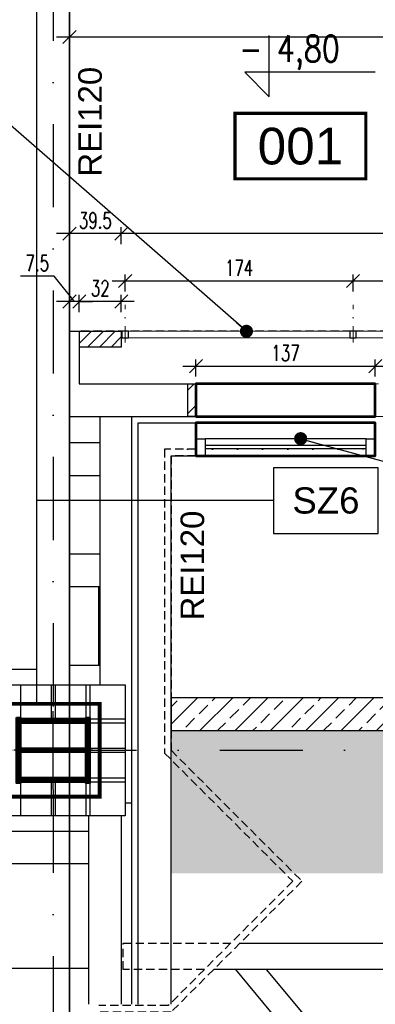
# Model space of a CAD drawing. Header units: centimetres. Extents: x -10729 to 23827, y -4437 to 19798.
# Tile 66 of 95: x 13434 to 13706, y 8406 to 9158. Entities that reach past the tile are written whole.
import ezdxf
from ezdxf.enums import TextEntityAlignment as Align

# ---------------------------------------------------------------- set-up
doc = ezdxf.new("R2010")
doc.units = ezdxf.units.CM
doc.header["$PDMODE"] = 35
doc.header["$PDSIZE"] = 0.1
for name, pattern in [('Kondygnacja  -0_5$0$DOT2', [3.175, 0, -3.175]), ('Kondygnacja  -0_5$0$HIDDEN', [9.525, 6.35, -3.175]), ('Osie rzutów$0$DASHDOT2', [12.7, 6.35, -3.175, 0, -3.175])]:
    doc.linetypes.add(name, pattern=pattern)
doc.layers.get('0').update_dxf_attribs({"color": 8})
doc.layers.get('DEFPOINTS').update_dxf_attribs({"color": 8})
for name, color, linetype, lineweight in [('ARCH_WIDOK', 8, 'Continuous', 13), ('Kondygnacja  -0_5$0$ARCH_INFO_WYMIARY', 8, 'Continuous', 9), ('Kondygnacja  -0_5$0$ARCH_WIDOK', 8, 'Continuous', 13), ('L_tabelka', 8, 'Continuous', 5)]:
    doc.layers.add(name, color=color, linetype=linetype, lineweight=lineweight)
for name, color, linetype in [('bgde_schem_opis', 2, 'Continuous'), ('KJP_KURTYNY ZASILANIE', 250, '05_kurtyna_zas'), ('Kondygnacja  -0_5$0$ARCH_GRUNT', 8, 'Continuous'), ('Kondygnacja  -0_5$0$ARCH_INFO_KOTY_WYSOKOŚCIOWE_IST', 8, 'Continuous'), ('Kondygnacja  -0_5$0$ARCH_INFO_ODPORNOŚĆ OGNIOWA', 8, 'Continuous'), ('Kondygnacja  -0_5$0$ARCH_INFO_OPISY', 8, 'Continuous'), ('Kondygnacja  -0_5$0$ARCH_INFO_OPISY_PRZEGRODY_IST', 8, 'Continuous'), ('Kondygnacja  -0_5$0$ARCH_KONSTRUKCJA_NIEWIDOCZNA', 8, 'Continuous'), ('Kondygnacja  -0_5$0$ARCH_MUROWANE', 8, 'Continuous'), ('Kondygnacja  -0_5$0$ARCH_MUROWANE_IST', 8, 'Continuous'), ('Kondygnacja  -0_5$0$ARCH_NIEWIDOK_IST', 8, 'Kondygnacja  -0_5$0$HIDDEN'), ('Kondygnacja  -0_5$0$ARCH_OKŁADZINA', 8, 'Continuous'), ('Kondygnacja  -0_5$0$ARCH_POMOCNICZE', 8, 'Continuous'), ('Kondygnacja  -0_5$0$ARCH_PROFILE', 8, 'Continuous'), ('Kondygnacja  -0_5$0$ARCH_SZKŁO', 8, 'Continuous'), ('Kondygnacja  -0_5$0$ARCH_SŁUPY', 8, 'Continuous'), ('Kondygnacja  -0_5$0$ARCH_WIDOK_IST', 8, 'Continuous'), ('Kondygnacja  -0_5$0$ARCH_WYBURZENIA', 8, 'Kondygnacja  -0_5$0$DOT2'), ('Kondygnacja  -0_5$0$ARCH_ŚLUSARKA_DRZWI', 8, 'Continuous'), ('Kondygnacja  -0_5$0$ARCH_ŻELBET', 8, 'Continuous'), ('Kondygnacja  -0_5$0$ARCH_ŻELBET_IST', 8, 'Continuous'), ('Kondygnacja -1$0$ARCH_INFO_OPISY', 8, 'Continuous'), ('Kondygnacja -1$0$ARCH_SZYNY', 8, 'Continuous'), ('Osie rzutów$0$ARCH_INFO_OSIE_IST', 8, 'Osie rzutów$0$DASHDOT2'), ('Osie rzutów$0$ARCH_INFO_OSIE_OPISY_IST', 8, 'Continuous'), ('Pomieszczenia -05$0$ARCH_INFO_AREA_ETYKIETY_200', 8, 'Continuous')]:
    doc.layers.add(name, color=color, linetype=linetype)
doc.styles.add('Arial', font='arial.ttf')
doc.styles.add('Kondygnacja  -0_5$0$Arial', font='arial.ttf')
doc.styles.add('Kondygnacja  -0_5$0$Romans', font='Romans.shx', dxfattribs={"width": 0.7})
doc.styles.add('Kondygnacja  -0_5$0$ROMANS-50-CM', font='romans.shx', dxfattribs={"width": 0.8, "height": 10})
doc.styles.add('Kondygnacja  -0_5$0$Standard', font='txt')
doc.styles.add('Kondygnacja -1$0$Standard', font='txt')
doc.styles.add('Pomieszczenia -05$0$Arial', font='arial.ttf')
doc.linetypes.add('05_kurtyna_zas', pattern='A,50,-15,["KPz",Standard,S=10,R=0,X=-10,Y=-7.5],-35', length=100)
doc.linetypes.add('Kondygnacja -1$0$SZYNA_LINE', pattern='A,12.7,-7.75,["SZYNA",Kondygnacja -1$0$Standard,S=2.54,R=0,X=-5.95,Y=-1.27],-7.75', length=28.2)
doc.dimstyles.new('Kondygnacja  -0_5$0$ISO-25', dxfattribs={"dimtxt": 2.5, "dimasz": 2.5, "dimexe": 1.25, "dimexo": 0.625, "dimtad": 1, "dimtxsty": 'Kondygnacja  -0_5$0$Standard', "dimcen": 2.5, "dimadec": 0, "dimazin": 0, "dimtfac": 1, "dimtmove": 0, "dimatfit": 3, "dimfxl": 1, "dimarcsym": 0})
doc.dimstyles.new('Kondygnacja  -0_5$0$Wymiary 1-100', dxfattribs={"dimtxt": 12, "dimasz": 10, "dimexe": 5, "dimexo": 0, "dimgap": 4, "dimtad": 1, "dimrnd": 0.5, "dimzin": 12, "dimdsep": 46, "dimtxsty": 'Kondygnacja  -0_5$0$Romans', "dimblk": 'Kondygnacja  -0_5$0$_Oblique', "dimcen": 10, "dimdle": 10, "dimclrt": 55, "dimazin": 0, "dimtfac": 1, "dimtmove": 1, "dimatfit": 3, "dimfxl": 8, "dimfxlon": 1, "dimtolj": 1, "dimtzin": 0, "dimarcsym": 0})
doc.dimstyles.new('Kondygnacja -1$0$ISO-25', dxfattribs={"dimtxt": 2.5, "dimasz": 2.5, "dimexe": 1.25, "dimexo": 0.625, "dimtad": 1, "dimtxsty": 'Kondygnacja -1$0$Standard', "dimcen": 2.5, "dimadec": 0, "dimazin": 0, "dimtfac": 1, "dimtmove": 0, "dimatfit": 3, "dimfxl": 1, "dimarcsym": 0})
pattern_1 = [(45, (12262.6883, 5363.0142), (-0.6735192, 0.6735192), [])]

# ---------------------------------------------------------------- blocks, each defined once
blk = doc.blocks.new('Osie rzutów')
at = {"layer": 'Osie rzutów$0$ARCH_INFO_OSIE_IST', "ltscale": 10}
for p, q in [((13460, 12510), (13460, 4623.26)), ((13460, 8570), (13460, 8630)), ((4436.04, 8600), (15156.54, 8600)), ((13490, 8600), (13430, 8600))]:
    blk.add_line(p, q, dxfattribs=at)
blk = doc.blocks.new('Kondygnacja  -0_5$0$_Oblique')
at = {"color": 0, "linetype": 'ByBlock', "lineweight": -2}
blk.add_line((-0.5, -0.5), (0.5, 0.5), dxfattribs=at)
blk = doc.blocks.new('*D246')
at = {"layer": 'DEFPOINTS', "color": 0}
for p in [(13472.5, 9170), (14080, 9170), (13472.5, 9144.77)]:
    blk.add_point(p, dxfattribs=at)
at = {"layer": 'Kondygnacja  -0_5$0$ARCH_INFO_WYMIARY', "color": 0, "lineweight": -2}
for p, q in [((13472.5, 9152.77), (13472.5, 9139.77)), ((14080, 9152.77), (14080, 9139.77)), ((14090, 9144.77), (13462.5, 9144.77))]:
    blk.add_line(p, q, dxfattribs=at)
at = {"layer": 'Kondygnacja  -0_5$0$ARCH_INFO_WYMIARY', "color": 0, "lineweight": -2, "xscale": 10, "yscale": 10, "zscale": 10, "rotation": 180}
blk.add_blockref('Kondygnacja  -0_5$0$_Oblique', (13472.5, 9144.77), dxfattribs=at)
at = {"layer": 'Kondygnacja  -0_5$0$ARCH_INFO_WYMIARY', "color": 0, "lineweight": -2, "xscale": 10, "yscale": 10, "zscale": 10}
blk.add_blockref('Kondygnacja  -0_5$0$_Oblique', (14080, 9144.77), dxfattribs=at)
at = {"layer": 'Kondygnacja  -0_5$0$ARCH_INFO_WYMIARY', "color": 55, "insert": (13776.25, 9154.77), "char_height": 12, "attachment_point": 5, "style": 'Kondygnacja  -0_5$0$Romans'}
blk.add_mtext('\\A1;607.5', dxfattribs=at)
blk = doc.blocks.new('Kondygnacja  -0_5$0$_Dot')
at = {"color": 0, "linetype": 'ByBlock', "lineweight": -2}
blk.add_line((-0.5, 0), (-1, 0), dxfattribs=at)
at = {"color": 0, "linetype": 'ByBlock', "const_width": 0.5}
blk.add_lwpolyline([(-0.25, 0, 1), (0.25, 0, 1)], format="xyb", close=True, dxfattribs=at)
blk = doc.blocks.new('*D202')
at = {"layer": 'DEFPOINTS', "color": 0}
for p in [(13659.23, 8825), (13350.63, 8425.03), (13596.23, 8425.03)]:
    blk.add_point(p, dxfattribs=at)
at = {"layer": 'Kondygnacja  -0_5$0$ARCH_INFO_WYMIARY', "color": 0, "lineweight": -2}
for p, q in [((13350.63, 8835), (13350.63, 8415.03)), ((13358.63, 8825), (13345.63, 8825)), ((13358.63, 8425.03), (13345.63, 8425.03))]:
    blk.add_line(p, q, dxfattribs=at)
at = {"layer": 'Kondygnacja  -0_5$0$ARCH_INFO_WYMIARY', "color": 0, "lineweight": -2, "xscale": 10, "yscale": 10, "zscale": 10}
for p, rotation in [((13350.63, 8825), 90), ((13350.63, 8425.03), 270)]:
    blk.add_blockref('Kondygnacja  -0_5$0$_Oblique', p, dxfattribs=dict(at, rotation=rotation))
at = {"layer": 'Kondygnacja  -0_5$0$ARCH_INFO_WYMIARY', "color": 55, "insert": (13340.63, 8625.01), "char_height": 12, "attachment_point": 5, "rotation": 90, "style": 'Kondygnacja  -0_5$0$Romans'}
blk.add_mtext('\\A1;400', dxfattribs=at)
blk = doc.blocks.new('Pomieszczenia -05$0$etykieta_numer')
at = {"color": 0, "linetype": 'ByBlock', "const_width": 2.44}
blk.add_lwpolyline([(-50, -50), (-50, 0), (50, 0), (50, -50)], close=True, dxfattribs=at)
at = {"color": 0, "linetype": 'ByBlock', "style": 'Pomieszczenia -05$0$Arial'}
blk.add_attdef('AECAREA:NUMBER', text='', height=28, dxfattribs=at).set_placement((0, -25), align=Align.MIDDLE)
blk = doc.blocks.new('*D305')
at = {"layer": 'DEFPOINTS', "color": 0}
for p in [(13706, 8893.39), (13569, 8880), (13706, 8880)]:
    blk.add_point(p, dxfattribs=at)
at = {"layer": 'Kondygnacja  -0_5$0$ARCH_INFO_WYMIARY', "color": 0, "lineweight": -2}
for p, q in [((13569, 8885.39), (13569, 8898.39)), ((13706, 8885.39), (13706, 8898.39)), ((13559, 8893.39), (13716, 8893.39))]:
    blk.add_line(p, q, dxfattribs=at)
at = {"layer": 'Kondygnacja  -0_5$0$ARCH_INFO_WYMIARY', "color": 0, "lineweight": -2, "xscale": 10, "yscale": 10, "zscale": 10, "rotation": 180}
blk.add_blockref('Kondygnacja  -0_5$0$_Oblique', (13569, 8893.39), dxfattribs=at)
at = {"layer": 'Kondygnacja  -0_5$0$ARCH_INFO_WYMIARY', "color": 0, "lineweight": -2, "xscale": 10, "yscale": 10, "zscale": 10}
blk.add_blockref('Kondygnacja  -0_5$0$_Oblique', (13706, 8893.39), dxfattribs=at)
at = {"layer": 'Kondygnacja  -0_5$0$ARCH_INFO_WYMIARY', "color": 55, "insert": (13637.5, 8903.39), "char_height": 12, "attachment_point": 5, "style": 'Kondygnacja  -0_5$0$Romans'}
blk.add_mtext('\\A1;137', dxfattribs=at)
blk = doc.blocks.new('*D306')
at = {"layer": 'DEFPOINTS', "color": 0}
for p in [(13726, 8893.39), (13706, 8880), (13726, 8880)]:
    blk.add_point(p, dxfattribs=at)
at = {"layer": 'Kondygnacja  -0_5$0$ARCH_INFO_WYMIARY', "color": 0, "lineweight": -2}
for p, q in [((13716, 8893.39), (13721.1, 8910.39)), ((13721.1, 8910.39), (13742.7, 8910.39)), ((13706, 8885.39), (13706, 8898.39)), ((13726, 8885.39), (13726, 8898.39)), ((13696, 8893.39), (13736, 8893.39))]:
    blk.add_line(p, q, dxfattribs=at)
at = {"layer": 'Kondygnacja  -0_5$0$ARCH_INFO_WYMIARY', "color": 0, "lineweight": -2, "xscale": 10, "yscale": 10, "zscale": 10, "rotation": 180}
blk.add_blockref('Kondygnacja  -0_5$0$_Oblique', (13706, 8893.39), dxfattribs=at)
at = {"layer": 'Kondygnacja  -0_5$0$ARCH_INFO_WYMIARY', "color": 0, "lineweight": -2, "xscale": 10, "yscale": 10, "zscale": 10}
blk.add_blockref('Kondygnacja  -0_5$0$_Oblique', (13726, 8893.39), dxfattribs=at)
at = {"layer": 'Kondygnacja  -0_5$0$ARCH_INFO_WYMIARY', "color": 55, "insert": (13731.9, 8920.39), "char_height": 12, "attachment_point": 5, "style": 'Kondygnacja  -0_5$0$Romans'}
blk.add_mtext('\\A1;20', dxfattribs=at)
blk = doc.blocks.new('*D315')
at = {"layer": 'DEFPOINTS', "color": 0}
for p in [(13472.5, 8942.74), (13472.5, 8920), (13480, 8920)]:
    blk.add_point(p, dxfattribs=at)
at = {"layer": 'Kondygnacja  -0_5$0$ARCH_INFO_WYMIARY', "color": 0, "lineweight": -2}
for p, q in [((13460.72, 8962.06), (13435.12, 8962.06)), ((13476.25, 8942.74), (13460.72, 8962.06)), ((13472.5, 8942.74), (13462.5, 8942.74)), ((13472.5, 8934.74), (13472.5, 8947.74)), ((13480, 8942.74), (13472.5, 8942.74)), ((13480, 8942.74), (13472.5, 8942.74)), ((13480, 8934.74), (13480, 8947.74)), ((13480, 8942.74), (13490, 8942.74))]:
    blk.add_line(p, q, dxfattribs=at)
at = {"layer": 'Kondygnacja  -0_5$0$ARCH_INFO_WYMIARY', "color": 0, "lineweight": -2, "xscale": 10, "yscale": 10, "zscale": 10}
blk.add_blockref('Kondygnacja  -0_5$0$_Oblique', (13472.5, 8942.74), dxfattribs=at)
at = {"layer": 'Kondygnacja  -0_5$0$ARCH_INFO_WYMIARY', "color": 0, "lineweight": -2, "xscale": 10, "yscale": 10, "zscale": 10, "rotation": 180}
blk.add_blockref('Kondygnacja  -0_5$0$_Oblique', (13480, 8942.74), dxfattribs=at)
at = {"layer": 'Kondygnacja  -0_5$0$ARCH_INFO_WYMIARY', "color": 55, "insert": (13447.92, 8972.06), "char_height": 12, "attachment_point": 5, "style": 'Kondygnacja  -0_5$0$Romans'}
blk.add_mtext('\\A1;7.5', dxfattribs=at)
blk = doc.blocks.new('*D316')
at = {"layer": 'DEFPOINTS', "color": 0}
for p in [(13480, 8942.74), (13480, 8920), (13512, 8920)]:
    blk.add_point(p, dxfattribs=at)
at = {"layer": 'Kondygnacja  -0_5$0$ARCH_INFO_WYMIARY', "color": 0, "lineweight": -2}
for p, q in [((13522, 8942.74), (13470, 8942.74)), ((13480, 8934.74), (13480, 8947.74)), ((13512, 8934.74), (13512, 8947.74))]:
    blk.add_line(p, q, dxfattribs=at)
at = {"layer": 'Kondygnacja  -0_5$0$ARCH_INFO_WYMIARY', "color": 0, "lineweight": -2, "xscale": 10, "yscale": 10, "zscale": 10, "rotation": 180}
blk.add_blockref('Kondygnacja  -0_5$0$_Oblique', (13480, 8942.74), dxfattribs=at)
at = {"layer": 'Kondygnacja  -0_5$0$ARCH_INFO_WYMIARY', "color": 0, "lineweight": -2, "xscale": 10, "yscale": 10, "zscale": 10}
blk.add_blockref('Kondygnacja  -0_5$0$_Oblique', (13512, 8942.74), dxfattribs=at)
at = {"layer": 'Kondygnacja  -0_5$0$ARCH_INFO_WYMIARY', "color": 55, "insert": (13496, 8952.74), "char_height": 12, "attachment_point": 5, "style": 'Kondygnacja  -0_5$0$Romans'}
blk.add_mtext('\\A1;32', dxfattribs=at)
blk = doc.blocks.new('*D312')
at = {"layer": 'DEFPOINTS', "color": 0}
for p in [(13472.5, 8994.64), (13472.5, 8920), (13512, 8920)]:
    blk.add_point(p, dxfattribs=at)
at = {"layer": 'Kondygnacja  -0_5$0$ARCH_INFO_WYMIARY', "color": 0, "lineweight": -2}
for p, q in [((13522, 8994.64), (13462.5, 8994.64)), ((13472.5, 8986.64), (13472.5, 8999.64)), ((13512, 8986.64), (13512, 8999.64))]:
    blk.add_line(p, q, dxfattribs=at)
at = {"layer": 'Kondygnacja  -0_5$0$ARCH_INFO_WYMIARY', "color": 0, "lineweight": -2, "xscale": 10, "yscale": 10, "zscale": 10, "rotation": 180}
blk.add_blockref('Kondygnacja  -0_5$0$_Oblique', (13472.5, 8994.64), dxfattribs=at)
at = {"layer": 'Kondygnacja  -0_5$0$ARCH_INFO_WYMIARY', "color": 0, "lineweight": -2, "xscale": 10, "yscale": 10, "zscale": 10}
blk.add_blockref('Kondygnacja  -0_5$0$_Oblique', (13512, 8994.64), dxfattribs=at)
at = {"layer": 'Kondygnacja  -0_5$0$ARCH_INFO_WYMIARY', "color": 55, "insert": (13492.25, 9004.64), "char_height": 12, "attachment_point": 5, "style": 'Kondygnacja  -0_5$0$Romans'}
blk.add_mtext('\\A1;39.5', dxfattribs=at)
blk = doc.blocks.new('*D318')
at = {"layer": 'DEFPOINTS', "color": 0}
for p in [(13689, 8958.4), (13689, 8940.17), (13863, 8940.17)]:
    blk.add_point(p, dxfattribs=at)
at = {"layer": 'Kondygnacja  -0_5$0$ARCH_INFO_WYMIARY', "color": 0, "lineweight": -2}
for p, q in [((13873, 8958.4), (13679, 8958.4)), ((13689, 8950.4), (13689, 8963.4)), ((13863, 8950.4), (13863, 8963.4))]:
    blk.add_line(p, q, dxfattribs=at)
at = {"layer": 'Kondygnacja  -0_5$0$ARCH_INFO_WYMIARY', "color": 0, "lineweight": -2, "xscale": 10, "yscale": 10, "zscale": 10, "rotation": 180}
blk.add_blockref('Kondygnacja  -0_5$0$_Oblique', (13689, 8958.4), dxfattribs=at)
at = {"layer": 'Kondygnacja  -0_5$0$ARCH_INFO_WYMIARY', "color": 0, "lineweight": -2, "xscale": 10, "yscale": 10, "zscale": 10}
blk.add_blockref('Kondygnacja  -0_5$0$_Oblique', (13863, 8958.4), dxfattribs=at)
at = {"layer": 'Kondygnacja  -0_5$0$ARCH_INFO_WYMIARY', "color": 55, "insert": (13776, 8968.4), "char_height": 12, "attachment_point": 5, "style": 'Kondygnacja  -0_5$0$Romans'}
blk.add_mtext('\\A1;174', dxfattribs=at)
blk = doc.blocks.new('*D313')
at = {"layer": 'DEFPOINTS', "color": 0}
for p in [(13515, 8958.4), (13515, 8940.17), (13689, 8940.17)]:
    blk.add_point(p, dxfattribs=at)
at = {"layer": 'Kondygnacja  -0_5$0$ARCH_INFO_WYMIARY', "color": 0, "lineweight": -2}
for p, q in [((13699, 8958.4), (13505, 8958.4)), ((13515, 8950.4), (13515, 8963.4)), ((13689, 8950.4), (13689, 8963.4))]:
    blk.add_line(p, q, dxfattribs=at)
at = {"layer": 'Kondygnacja  -0_5$0$ARCH_INFO_WYMIARY', "color": 0, "lineweight": -2, "xscale": 10, "yscale": 10, "zscale": 10, "rotation": 180}
blk.add_blockref('Kondygnacja  -0_5$0$_Oblique', (13515, 8958.4), dxfattribs=at)
at = {"layer": 'Kondygnacja  -0_5$0$ARCH_INFO_WYMIARY', "color": 0, "lineweight": -2, "xscale": 10, "yscale": 10, "zscale": 10}
blk.add_blockref('Kondygnacja  -0_5$0$_Oblique', (13689, 8958.4), dxfattribs=at)
at = {"layer": 'Kondygnacja  -0_5$0$ARCH_INFO_WYMIARY', "color": 55, "insert": (13602, 8968.4), "char_height": 12, "attachment_point": 5, "style": 'Kondygnacja  -0_5$0$Romans'}
blk.add_mtext('\\A1;174', dxfattribs=at)
blk = doc.blocks.new('*D311')
at = {"layer": 'DEFPOINTS', "color": 0}
for p in [(13512, 8994.64), (13512, 8920), (14040, 8920)]:
    blk.add_point(p, dxfattribs=at)
at = {"layer": 'Kondygnacja  -0_5$0$ARCH_INFO_WYMIARY', "color": 0, "lineweight": -2}
for p, q in [((14050, 8994.64), (13502, 8994.64)), ((13512, 8986.64), (13512, 8999.64)), ((14040, 8986.64), (14040, 8999.64))]:
    blk.add_line(p, q, dxfattribs=at)
at = {"layer": 'Kondygnacja  -0_5$0$ARCH_INFO_WYMIARY', "color": 0, "lineweight": -2, "xscale": 10, "yscale": 10, "zscale": 10, "rotation": 180}
blk.add_blockref('Kondygnacja  -0_5$0$_Oblique', (13512, 8994.64), dxfattribs=at)
at = {"layer": 'Kondygnacja  -0_5$0$ARCH_INFO_WYMIARY', "color": 0, "lineweight": -2, "xscale": 10, "yscale": 10, "zscale": 10}
blk.add_blockref('Kondygnacja  -0_5$0$_Oblique', (14040, 8994.64), dxfattribs=at)
at = {"layer": 'Kondygnacja  -0_5$0$ARCH_INFO_WYMIARY', "color": 55, "insert": (13776, 8994.9), "char_height": 12, "attachment_point": 5, "style": 'Kondygnacja  -0_5$0$Romans'}
blk.add_mtext('\\A1;528\\P311', dxfattribs=at)
blk = doc.blocks.new('Kondygnacja -1$0$_Dot')
at = {"color": 0, "linetype": 'ByBlock', "lineweight": -2}
blk.add_line((-0.5, 0), (-1, 0), dxfattribs=at)
at = {"color": 0, "linetype": 'ByBlock', "const_width": 0.5}
blk.add_lwpolyline([(-0.25, 0, 1), (0.25, 0, 1)], format="xyb", close=True, dxfattribs=at)

msp = doc.modelspace()

# ---------------------------------------------------------------- hatches: boundary and pattern name
at = {"layer": 'Kondygnacja  -0_5$0$ARCH_GRUNT', "linetype": 'Continuous', "lineweight": 5}
h = msp.add_hatch(dxfattribs=at)
h.set_pattern_fill('EARTH', color=256, scale=15, angle=45, style=0)
h.paths.add_polyline_path([(1133.967, 11046.454), (2362.513, 12275), (4925, 12275), (4925, 14755), (7550.104, 14755), (8720.104, 13585), (9935, 13585), (9935, 12742), (10195, 12742), (10195, 12464.645), (10065.178, 12334.822), (10020.355, 12290), (11107.426, 12290), (13507.426, 9890), (14135, 9890), (14135, 8825), (14045, 8825), (14045, 8794.645), (13865.355, 8615), (13550, 8615), (13550, 8506), (14915, 8507.069), (14915, 8955.706), (14915, 9408.893), (14535, 9611.265), (14535, 10290), (13673.112, 10290), (11273.112, 12690), (10595, 12690), (10595, 13102), (10335, 13102), (10335, 13985), (8885.79, 13985), (7715.79, 15155), (4525, 15155), (4525, 12675), (2196.827, 12675), (851.124, 11329.297)])
at = {"layer": 'Kondygnacja  -0_5$0$ARCH_MUROWANE', "linetype": 'Continuous', "lineweight": -3}
h = msp.add_hatch(dxfattribs=at)
h.set_pattern_fill('ANSI31', color=256, scale=2, angle=360, style=0)
h.set_pattern_definition([(45, (30906.3224, 19296.4343), (-4.490128, 4.490128), [])])
h.paths.add_polyline_path([(13480, 8920), (13480, 8908), (13512, 8908), (13512, 8920)])
h = msp.add_hatch(dxfattribs=at)
h.set_pattern_fill('ANSI31', color=256, scale=4, style=0)
h.paths.add_polyline_path([(13562.5, 8855), (13569, 8855), (13569, 8880), (13562.5, 8880)])
at = {"layer": 'Kondygnacja  -0_5$0$ARCH_SŁUPY', "lineweight": 40}
h = msp.add_hatch(dxfattribs=at)
h.set_pattern_fill('ANSI31', color=256, scale=0.3, style=0)
h.set_pattern_definition(pattern_1)
h.paths.add_polyline_path([(13432, 8575), (13435, 8575), (13435, 8625), (13432, 8625)])
h = msp.add_hatch(dxfattribs=at)
h.set_pattern_fill('ANSI31', color=256, scale=0.3, style=0)
h.set_pattern_definition(pattern_1)
h.paths.add_polyline_path([(13485, 8621), (13485, 8624), (13435, 8624), (13435, 8621)])
h = msp.add_hatch(dxfattribs=at)
h.set_pattern_fill('ANSI31', color=256, scale=0.3, style=0)
h.set_pattern_definition(pattern_1)
h.paths.add_polyline_path([(13485, 8575), (13488, 8575), (13488, 8625), (13485, 8625)])
h = msp.add_hatch(dxfattribs=at)
h.set_pattern_fill('ANSI31', color=256, scale=0.3, style=0)
h.set_pattern_definition(pattern_1)
h.paths.add_polyline_path([(13485, 8598.5), (13485, 8601.5), (13435, 8601.5), (13435, 8598.5)])
h = msp.add_hatch(dxfattribs=at)
h.set_pattern_fill('ANSI31', color=256, scale=0.3, style=0)
h.set_pattern_definition(pattern_1)
h.paths.add_polyline_path([(13485, 8576), (13485, 8579), (13435, 8579), (13435, 8576)])
at = {"layer": 'Kondygnacja  -0_5$0$ARCH_ŻELBET', "linetype": 'Continuous', "lineweight": -3}
h = msp.add_hatch(dxfattribs=at)
h.set_pattern_fill('ANSI33', color=256, scale=3, style=0)
h.paths.add_polyline_path([(13865.355, 8615), (13855, 8640), (13550, 8640), (13550, 8615)], flags=0)

# ---------------------------------------------------------------- linework, layer by layer
for points in [[(13517.5, 8920), (13512.5, 8920), (13512.5, 8915), (13517.5, 8915)], [(13691.5, 8920), (13686.5, 8920), (13686.5, 8915), (13691.5, 8915)]]:
    msp.add_lwpolyline(points, close=True)
at = {"layer": 'ARCH_WIDOK', "linetype": 'Osie rzutów$0$DASHDOT2', "ltscale": 2}
for p, q in [((13515, 8911.351), (13515, 8940.169)), ((13689, 8911.351), (13689, 8940.169))]:
    msp.add_line(p, q, dxfattribs=at)
at = {"layer": 'ARCH_WIDOK'}
msp.add_line((14040, 8920), (13480, 8920), dxfattribs=at)
msp.add_lwpolyline([(14039.5, 8920), (13512.5, 8920), (13512.5, 8915), (14039.5, 8915)], close=True, dxfattribs=at)
at = {"layer": 'bgde_schem_opis', "color": 251, "lineweight": 35}
msp.add_lwpolyline([(12270, 9510), (13472.5, 9510), (13472.5, 8305), (12270, 8305)], close=True, dxfattribs=at)
at = {"layer": 'Kondygnacja  -0_5$0$ARCH_INFO_KOTY_WYSOKOŚCIOWE_IST'}
msp.add_lwpolyline([(13705.972, 9117.901), (13606.254, 9117.901), (13625.004, 9099.151), (13625.004, 9145.994)], dxfattribs=at)
at = {"layer": 'Kondygnacja  -0_5$0$ARCH_INFO_OPISY_PRZEGRODY_IST'}
msp.add_lwpolyline([(13628.291, 8790.672), (13628.291, 8765.672), (13708.291, 8765.672), (13708.291, 8815.672), (13628.291, 8815.672), (13628.291, 8790.672), (13447.5, 8790.672)], dxfattribs=at)
at = {"layer": 'Kondygnacja  -0_5$0$ARCH_KONSTRUKCJA_NIEWIDOCZNA'}
msp.add_lwpolyline([(13515, 8650), (13515, 8550), (13405, 8550), (13405, 8650)], close=True, dxfattribs=at)
for points in [[(13435, 8650), (13435, 8625)], [(13458.5, 8650), (13458.5, 8624)], [(13461.5, 8650), (13461.5, 8624)], [(13485, 8650), (13485, 8625)], [(13488, 8650), (13488, 8625)], [(13488, 8624), (13515, 8624)], [(13488, 8621), (13515, 8621)], [(13488, 8601.5), (13515, 8601.5)], [(13488, 8598.5), (13515, 8598.5)], [(13435, 8575), (13435, 8550)], [(13458.5, 8576), (13458.5, 8550)], [(13461.494, 8576), (13461.494, 8550)], [(13485, 8575), (13485, 8550)], [(13488, 8579), (13515, 8579)], [(13488, 8576), (13515, 8576)], [(13488, 8575), (13488, 8550)]]:
    msp.add_lwpolyline(points, dxfattribs=at)
at = {"layer": 'Kondygnacja  -0_5$0$ARCH_MUROWANE', "linetype": 'Continuous', "lineweight": -3}
for points in [[(13480, 8920), (13512, 8920), (13512, 8908), (13480, 8908)], [(13562.5, 8880), (13569, 8880), (13569, 8855), (13562.5, 8855)]]:
    msp.add_lwpolyline(points, dxfattribs=at)
at = {"layer": 'Kondygnacja  -0_5$0$ARCH_MUROWANE_IST', "ltscale": 4}
for p, q in [((13525, 8850), (13569, 8850)), ((13525, 8406), (13525, 8850)), ((13550, 8825), (13569, 8825)), ((13550, 8406), (13550, 8825)), ((13515, 8560), (13520, 8560))]:
    msp.add_line(p, q, dxfattribs=at)
msp.add_lwpolyline([(13569, 8850), (13569, 8825)], dxfattribs=at)
at = {"layer": 'Kondygnacja  -0_5$0$ARCH_NIEWIDOK_IST'}
msp.add_line((14040, 8920), (13480, 8920), dxfattribs=at)
for points in [[(13569, 8830), (13545.002, 8830), (13545.002, 8597.929), (13642.931, 8500), (13547.931, 8405), (13495.002, 8405)], [(13569, 8825), (13550, 8825), (13550.002, 8600), (13650.002, 8500), (13550.002, 8400), (13495.002, 8400)], [(13575.538, 8432.606), (13513.5, 8432.606), (13513.5, 8452.606), (13595.538, 8452.606)]]:
    msp.add_lwpolyline(points, dxfattribs=at)
at = {"layer": 'Kondygnacja  -0_5$0$ARCH_OKŁADZINA'}
msp.add_lwpolyline([(13487, 8538), (13398, 8538), (13398, 8662), (13447.5, 8662)], dxfattribs=at)
at = {"layer": 'Kondygnacja  -0_5$0$ARCH_POMOCNICZE'}
msp.add_lwpolyline([(14020, 8825), (14020, 8805), (13855, 8640), (13550, 8640), (13550, 8615), (13865.355, 8615), (14045, 8794.645), (14045, 8825)], close=True, dxfattribs=at)
at = {"layer": 'Kondygnacja  -0_5$0$ARCH_PROFILE'}
for points in [[(13576, 8838), (13576, 8825), (13569, 8825), (13569, 8838)], [(13706, 8838), (13706, 8825), (13699, 8825), (13699, 8838)]]:
    msp.add_lwpolyline(points, close=True, dxfattribs=at)
at = {"layer": 'Kondygnacja  -0_5$0$ARCH_SZKŁO'}
for points in [[(13699, 8832.75), (13576, 8832.75)], [(13699, 8830.25), (13576, 8830.25)]]:
    msp.add_lwpolyline(points, dxfattribs=at)
at = {"layer": 'Kondygnacja  -0_5$0$ARCH_SŁUPY', "lineweight": 40}
for p, q in [((13435, 8601.5), (13485, 8601.5)), ((13485, 8598.5), (13435, 8598.5))]:
    msp.add_line(p, q, dxfattribs=at)
at = {"layer": 'Kondygnacja  -0_5$0$ARCH_SŁUPY', "const_width": 3}
msp.add_lwpolyline([(13424.5, 8635.5), (13495.5, 8635.5), (13495.5, 8564.5), (13424.5, 8564.5)], close=True, dxfattribs=at)
at = {"layer": 'Kondygnacja  -0_5$0$ARCH_SŁUPY', "lineweight": 40}
for points in [[(13432, 8625), (13435, 8625), (13435, 8575), (13432, 8575)], [(13485, 8625), (13488, 8625), (13488, 8575), (13485, 8575)]]:
    msp.add_lwpolyline(points, close=True, dxfattribs=at)
for points in [[(13485, 8624), (13435, 8624)], [(13435, 8621), (13485, 8621)], [(13485, 8579), (13435, 8579)], [(13435, 8576), (13485, 8576)]]:
    msp.add_lwpolyline(points, dxfattribs=at)
at = {"layer": 'Kondygnacja  -0_5$0$ARCH_WIDOK', "linetype": 'Kondygnacja  -0_5$0$HIDDEN', "ltscale": 2}
msp.add_lwpolyline([(13562.5, 8880), (13752.5, 8880), (13752.5, 8855), (13562.5, 8855)], close=True, dxfattribs=at)
msp.add_lwpolyline([(13569, 8850), (13706, 8850)], dxfattribs=at)
at = {"layer": 'Kondygnacja  -0_5$0$ARCH_WIDOK'}
msp.add_lwpolyline([(13576, 8825), (13699, 8825)], dxfattribs=at)
at = {"layer": 'Kondygnacja  -0_5$0$ARCH_WIDOK_IST'}
for points in [[(13602.609, 8452.606), (13931.822, 8452.606), (13993.358, 8514.142), (14007.5, 8500), (13940.106, 8432.606), (13582.609, 8432.606)], [(13622.64, 8432.606), (13916.981, 8080), (13924.216, 8080), (13953.358, 8109.142), (13967.5, 8095), (13932.5, 8060), (13907.5, 8060), (13599.453, 8432.606)]]:
    msp.add_lwpolyline(points, dxfattribs=at)
at = {"layer": 'Kondygnacja  -0_5$0$ARCH_WYBURZENIA', "ltscale": 6}
for points in [[(13562.5, 8880), (13697.5, 8880)], [(13562.5, 8855), (13697.5, 8855)], [(13562.5, 8850), (13697.5, 8850)], [(13562.5, 8830), (13697.5, 8830)], [(13697.5, 8825), (13562.5, 8825)]]:
    msp.add_lwpolyline(points, dxfattribs=at)
at = {"layer": 'Kondygnacja  -0_5$0$ARCH_ŚLUSARKA_DRZWI'}
msp.add_line((13699, 8838), (13576, 8838), dxfattribs=at)
at = {"layer": 'Kondygnacja  -0_5$0$ARCH_ŻELBET', "linetype": 'Continuous', "lineweight": 30}
for p, q in [((13855, 8640), (13550, 8640)), ((13550, 8640), (13550, 8615)), ((13550, 8615), (13865.355, 8615))]:
    msp.add_line(p, q, dxfattribs=at)
at = {"layer": 'Kondygnacja  -0_5$0$ARCH_ŻELBET_IST', "ltscale": 4}
for p, q in [((13447.5, 8650), (13447.5, 9750)), ((13447.5, 8635.5), (13447.5, 9562)), ((13472.5, 8920), (13472.5, 9180)), ((13472.5, 8920), (13480, 8920)), ((13480, 8920), (13480, 8880)), ((13480, 8880), (13562.5, 8880)), ((13472.5, 8855), (13569, 8855)), ((13472.5, 8635.5), (13472.5, 8855)), ((13472.5, 8635.5), (13472.5, 8855)), ((13496, 8650), (13496, 8855)), ((13520, 8616), (13520, 8855)), ((13520, 8630), (13520, 8855)), ((13520, 8406), (13520, 8855)), ((13472.5, 8835), (13496, 8835)), ((13472.5, 8810), (13496, 8810)), ((13472.5, 8750), (13496, 8750)), ((13472.5, 8725), (13496, 8725)), ((13472.5, 8725), (13495, 8725)), ((13495, 8665), (13495, 8725)), ((13472.5, 8665), (13496, 8665)), ((13472.5, 8665), (13495, 8665)), ((13487, 8550), (13487, 8406)), ((13512, 8550), (13512, 8406))]:
    msp.add_line(p, q, dxfattribs=at)
msp.add_lwpolyline([(13562.5, 8880), (13562.5, 8855)], dxfattribs=at)
at = {"layer": 'Kondygnacja -1$0$ARCH_SZYNY', "linetype": 'Kondygnacja -1$0$SZYNA_LINE', "ltscale": 2.5}
for p, q in [((13487, 8513.303), (13418.5, 8513.303)), ((13487, 8433.303), (13418.5, 8433.303))]:
    msp.add_line(p, q, dxfattribs=at)
at = {"layer": 'L_tabelka', "lineweight": 53}
for points in [[(13569, 8855), (13706, 8855), (13706, 8880), (13569, 8880)], [(13569, 8825), (13706, 8825), (13706, 8850), (13569, 8850)]]:
    msp.add_lwpolyline(points, close=True, dxfattribs=at)

# ---------------------------------------------------------------- block references
at = {"layer": 'Osie rzutów$0$ARCH_INFO_OSIE_OPISY_IST'}
msp.add_blockref('Osie rzutów', (0, 0), dxfattribs=at)
at = {"layer": 'Pomieszczenia -05$0$ARCH_INFO_AREA_ETYKIETY_200', "linetype": 'Continuous', "lineweight": -3}
msp.add_blockref('Pomieszczenia -05$0$etykieta_numer', (13648.802, 9086.455), dxfattribs=at).add_auto_attribs({'AECAREA:NUMBER': '001'})

# ---------------------------------------------------------------- texts
at = {"layer": 'KJP_KURTYNY ZASILANIE', "color": 2, "linetype": 'Continuous', "insert": (13082.542, 8729.719, 782.55), "char_height": 23.1, "width": 371.72237, "attachment_point": 1, "style": 'Arial'}
msp.add_mtext('Przewody zakończono zaworami odcinającymi', dxfattribs=at)
at = {"layer": 'Kondygnacja  -0_5$0$ARCH_INFO_KOTY_WYSOKOŚCIOWE_IST', "insert": (13602.083, 9132.864), "char_height": 20, "width": 97.61893, "attachment_point": 4, "line_spacing_factor": 0.9, "style": 'Kondygnacja  -0_5$0$ROMANS-50-CM'}
msp.add_mtext('- 4,80', dxfattribs=at)
at = {"layer": 'Kondygnacja  -0_5$0$ARCH_INFO_ODPORNOŚĆ OGNIOWA', "char_height": 18, "width": 274.93639, "attachment_point": 5, "rotation": 90, "style": 'Kondygnacja  -0_5$0$Arial'}
for insert in [(13473.288, 9080.063), (13551.429, 8741.102)]:
    msp.add_mtext('\\PREI120', dxfattribs=dict(at, insert=insert))
at = {"layer": 'Kondygnacja  -0_5$0$ARCH_INFO_OPISY_PRZEGRODY_IST', "insert": (13668.291, 8790.672), "char_height": 20, "width": 80, "attachment_point": 5, "style": 'Kondygnacja  -0_5$0$Arial'}
msp.add_mtext('SZ6', dxfattribs=at)

# ---------------------------------------------------------------- dimensions: what is measured, and where the dimension line sits
at = {"layer": 'Kondygnacja  -0_5$0$ARCH_INFO_WYMIARY'}
for base, p1, p2, picture, middle in [((13472.5, 9144.766), (14080, 9170), (13472.5, 9170), '*D246', (13776.25, 9154.766)), ((13726, 8893.395), (13706, 8880), (13726, 8880), '*D306', (13725.1, 8920.395)), ((13706, 8893.395), (13569, 8880), (13706, 8880), '*D305', (13637.5, 8903.395))]:
    dim = msp.add_linear_dim(base=base, p1=p1, p2=p2, dimstyle='Kondygnacja  -0_5$0$Wymiary 1-100', dxfattribs=at)
    dim.commit()
    dim.dimension.update_dxf_attribs({"geometry": picture, "text_midpoint": middle})
for base, p1, p2, picture, middle in [((13472.5, 8994.641), (13512, 8920), (13472.5, 8920), '*D312', (13492.25, 9004.641)), ((13515, 8958.404), (13689, 8940.169), (13515, 8940.169), '*D313', (13602, 8968.404)), ((13689, 8958.404), (13863, 8940.169), (13689, 8940.169), '*D318', (13776, 8968.404))]:
    dim = msp.add_linear_dim(base=base, p1=p1, p2=p2, angle=180, dimstyle='Kondygnacja  -0_5$0$Wymiary 1-100', dxfattribs=at)
    dim.commit()
    dim.dimension.update_dxf_attribs({"geometry": picture, "text_midpoint": middle})
dim = msp.add_linear_dim(base=(13512, 8994.641), p1=(14040, 8920), p2=(13512, 8920), angle=180, text='<>\\P311', dimstyle='Kondygnacja  -0_5$0$Wymiary 1-100', dxfattribs=at)
dim.commit()
dim.dimension.update_dxf_attribs({"geometry": '*D311', "text_midpoint": (13776, 8974.905), "dimtype": 160})
for base, p1, p2, angle, picture, middle in [((13472.5, 8942.743), (13480, 8920), (13472.5, 8920), 180, '*D315', (13456.722, 8962.055)), ((13480, 8942.743), (13512, 8920), (13480, 8920), 180, '*D316', (13496, 8942.743)), ((13350.628, 8425.028), (13659.23, 8825), (13596.23, 8425.028), 90, '*D202', (13350.628, 8625.014))]:
    dim = msp.add_linear_dim(base=base, p1=p1, p2=p2, angle=angle, dimstyle='Kondygnacja  -0_5$0$Wymiary 1-100', dxfattribs=at)
    dim.commit()
    dim.dimension.update_dxf_attribs({"geometry": picture, "text_midpoint": middle, "dimtype": 160})

# ---------------------------------------------------------------- leaders
at = {"layer": 'Kondygnacja  -0_5$0$ARCH_INFO_OPISY'}
msp.add_leader([(13649, 8838), (14039.133, 8731.711), (14318.808, 8731.711)], dimstyle='Kondygnacja  -0_5$0$ISO-25', override={"dimscale": 5, "dimasz": 2, "dimtad": 0, "dimldrblk": 'Kondygnacja  -0_5$0$_Dot'}, dxfattribs=at)
at = {"layer": 'Kondygnacja -1$0$ARCH_INFO_OPISY'}
msp.add_leader([(13607.603, 8920), (13415.761, 9087.489), (13083.872, 9087.489)], dimstyle='Kondygnacja -1$0$ISO-25', override={"dimscale": 5, "dimasz": 2, "dimtad": 0, "dimldrblk": 'Kondygnacja -1$0$_Dot'}, dxfattribs=at)

doc.saveas('drawing.dxf')
